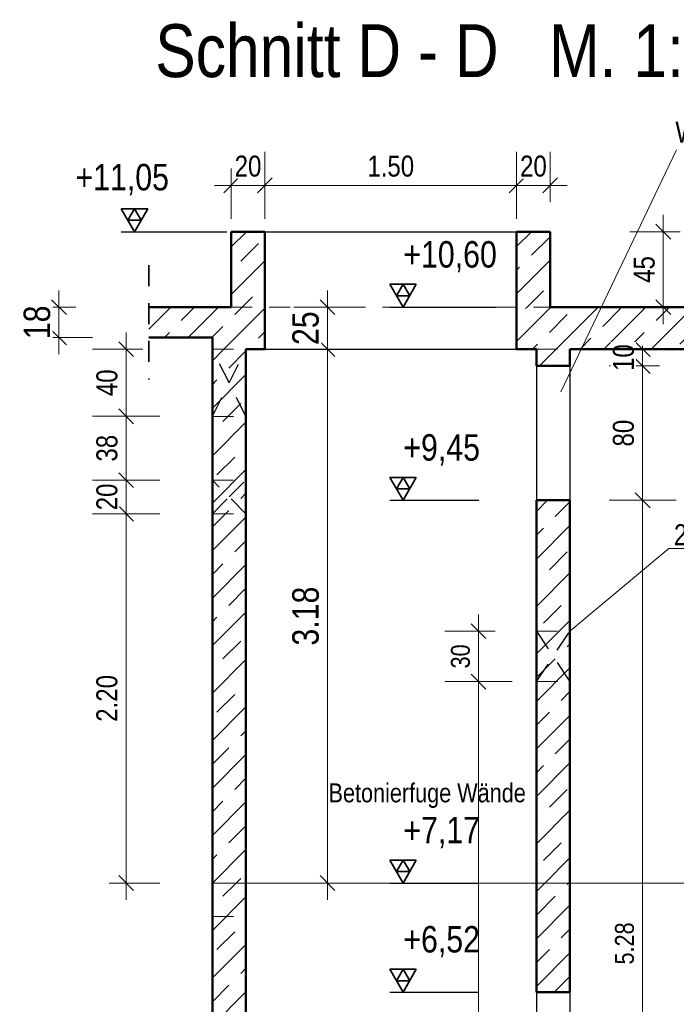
# Model space of a CAD drawing. Header units: millimetres. Extents: x -13 to 146, y -13 to 60.
# Tile 135 of 170: x 49.67 to 53.58, y 3.28 to 9.15. Entities that reach past the tile are written whole.
import ezdxf

# ---------------------------------------------------------------- set-up
doc = ezdxf.new("R2010")
doc.units = ezdxf.units.MM
doc.linetypes.add('HIDDEN', pattern=[0.375, 0.25, -0.125])
for name, color, linetype, lineweight in [('Achsen', 7, 'Continuous', 20), ('Schraffuren', 7, 'Continuous', 20), ('Texte', 7, 'Continuous', 20)]:
    doc.layers.add(name, color=color, linetype=linetype, lineweight=lineweight)
doc.styles.add('Arial Narrow', font='ARIALN.TTF')
doc.linetypes.add('STRAKON_Linetype_13', pattern='A,30,[130,ltypeshp.shx,S=3.75,R=-30,X=0,Y=0],-3.75,[130,ltypeshp.shx,S=3.75,R=-30,X=0,Y=0]', length=33.75)
doc.dimstyles.new('Arch_Strakon_dimstyle', dxfattribs={"dimtxt": 11.25, "dimasz": 1, "dimexe": 1.25, "dimexo": 0.0625, "dimgap": 1, "dimtad": 0, "dimdec": 5, "dimzin": 12, "dimdsep": 46, "dimtxsty": 'Arial Narrow', "dimblk": 'Arrowhead_Tick', "dimsah": 1, "dimcen": 0, "dimse1": 1, "dimse2": 1, "dimclrd": 6, "dimclrt": 3, "dimazin": 0, "dimtfac": 1, "dimtdec": 4, "dimtmove": 0, "dimatfit": 3, "dimldrblk": 'NONE', "dimfxl": 1, "dimtvp": 1, "dimtolj": 1, "dimtzin": 0, "dimlwd": 13, "dimarcsym": 2})
pattern_1 = [(45, (0, 0), (-0.14142136, 0.14142136), [0.15, -0.1]), (45, (-0.07071, 0.07071), (-0.14142136, 0.14142136), [])]

# ---------------------------------------------------------------- blocks, each defined once
blk = doc.blocks.new('Arrowhead_Tick')
at = {"color": 0, "linetype": 'Continuous', "lineweight": -2}
for p, q in [((0, 20), (0, -10)), ((-1, 0), (0, 0)), ((10, 0), (0, 0))]:
    blk.add_line(p, q, dxfattribs=at)
at = {"color": 2, "linetype": 'Continuous', "lineweight": 35}
blk.add_line((4.42, 4.42), (-4.42, -4.42), dxfattribs=at)
blk = doc.blocks.new('*D275')
at = {"color": 6, "linetype": 'Continuous', "lineweight": 13}
blk.add_line((49.9, 7.2632), (49.9, 7.4232), dxfattribs=at)
at = {"layer": 'Defpoints', "color": 0}
for p in [(49.9, 7.4332), (50.4364, 7.4332), (50.4364, 7.2532)]:
    blk.add_point(p, dxfattribs=at)
at = {"color": 6, "lineweight": 13, "xscale": 0.01, "yscale": 0.01, "zscale": 0.01}
for p, rotation in [((49.9, 7.4332), 90), ((49.9, 7.2532), 270)]:
    blk.add_blockref('Arrowhead_Tick', p, dxfattribs=dict(at, rotation=rotation))
at = {"color": 2, "lineweight": 35, "insert": (49.7696, 7.3432), "char_height": 0.1575, "attachment_point": 5, "rotation": 90, "style": 'Arial Narrow', "bg_fill": 3, "box_fill_scale": 1.1, "bg_fill_color": 256, "bg_fill_true_color": 13158600, "bg_fill_transparency": 0}
blk.add_mtext('\\A1;18', dxfattribs=at)
blk = doc.blocks.new('_None')
blk = doc.blocks.new('*D276')
at = {"color": 6, "linetype": 'Continuous', "lineweight": 13}
blk.add_line((51.5, 4.0132), (51.5, 7.1732), dxfattribs=at)
at = {"layer": 'Defpoints', "color": 0}
for p in [(51.0138, 7.1832), (51.5, 7.1832), (51.0138, 4.0032)]:
    blk.add_point(p, dxfattribs=at)
at = {"color": 6, "lineweight": 13, "xscale": 0.01, "yscale": 0.01, "zscale": 0.01}
for p, rotation in [((51.5, 7.1832), 90), ((51.5, 4.0032), 270)]:
    blk.add_blockref('Arrowhead_Tick', p, dxfattribs=dict(at, rotation=rotation))
at = {"color": 2, "lineweight": 35, "insert": (51.3696, 5.5932), "char_height": 0.1575, "attachment_point": 5, "rotation": 90, "style": 'Arial Narrow', "bg_fill": 3, "box_fill_scale": 1.1, "bg_fill_color": 256, "bg_fill_true_color": 13158600, "bg_fill_transparency": 0}
blk.add_mtext('\\A1;3.18', dxfattribs=at)
blk = doc.blocks.new('*D277')
at = {"color": 6, "linetype": 'Continuous', "lineweight": 13}
blk.add_line((51.5, 7.1932), (51.5, 7.4232), dxfattribs=at)
at = {"layer": 'Defpoints', "color": 0}
for p in [(50.4364, 7.4332), (51.5, 7.4332), (51.0138, 7.1832)]:
    blk.add_point(p, dxfattribs=at)
at = {"color": 6, "lineweight": 13, "xscale": 0.01, "yscale": 0.01, "zscale": 0.01}
for p, rotation in [((51.5, 7.4332), 90), ((51.5, 7.1832), 270)]:
    blk.add_blockref('Arrowhead_Tick', p, dxfattribs=dict(at, rotation=rotation))
at = {"color": 2, "lineweight": 35, "insert": (51.3696, 7.3082), "char_height": 0.1575, "attachment_point": 5, "rotation": 90, "style": 'Arial Narrow', "bg_fill": 3, "box_fill_scale": 1.1, "bg_fill_color": 256, "bg_fill_true_color": 13158600, "bg_fill_transparency": 0}
blk.add_mtext('\\A1;25', dxfattribs=at)
blk = doc.blocks.new('*D713')
at = {"color": 6, "linetype": 'Continuous', "lineweight": 13}
blk.add_line((53.5, 7.4432), (53.5, 7.8732), dxfattribs=at)
at = {"layer": 'Defpoints', "color": 0}
for p in [(52.8263, 7.8832), (53.5, 7.8832), (52.8263, 7.4332)]:
    blk.add_point(p, dxfattribs=at)
at = {"color": 6, "lineweight": 13, "xscale": 0.01, "yscale": 0.01, "zscale": 0.01}
for p, rotation in [((53.5, 7.8832), 90), ((53.5, 7.4332), 270)]:
    blk.add_blockref('Arrowhead_Tick', p, dxfattribs=dict(at, rotation=rotation))
at = {"color": 3, "lineweight": 35, "insert": (53.3864, 7.6582), "char_height": 0.125, "attachment_point": 5, "rotation": 90, "style": 'Arial Narrow', "bg_fill": 3, "box_fill_scale": 1.1, "bg_fill_color": 256, "bg_fill_true_color": 13158600, "bg_fill_transparency": 0}
blk.add_mtext('\\A1;45', dxfattribs=at)
blk = doc.blocks.new('*D714')
at = {"color": 6, "linetype": 'Continuous', "lineweight": 13}
blk.add_line((50.9363, 8.1593), (51.1163, 8.1593), dxfattribs=at)
at = {"layer": 'Defpoints', "color": 0}
for p in [(51.1263, 8.1593), (50.9263, 7.8832), (51.1263, 7.8832)]:
    blk.add_point(p, dxfattribs=at)
at = {"color": 6, "lineweight": 13, "xscale": 0.01, "yscale": 0.01, "zscale": 0.01}
blk.add_blockref('Arrowhead_Tick', (51.1263, 8.1593), dxfattribs=at)
at = {"color": 6, "lineweight": 13, "xscale": 0.01, "yscale": 0.01, "zscale": 0.01, "rotation": 180}
blk.add_blockref('Arrowhead_Tick', (50.9263, 8.1593), dxfattribs=at)
at = {"color": 3, "lineweight": 35, "insert": (51.0263, 8.2731), "char_height": 0.125, "attachment_point": 5, "style": 'Arial Narrow', "bg_fill": 3, "box_fill_scale": 1.1, "bg_fill_color": 256, "bg_fill_true_color": 13158600, "bg_fill_transparency": 0}
blk.add_mtext('\\A1;20', dxfattribs=at)
blk = doc.blocks.new('*D715')
at = {"color": 6, "linetype": 'Continuous', "lineweight": 13}
blk.add_line((51.1363, 8.1593), (52.6163, 8.1593), dxfattribs=at)
at = {"layer": 'Defpoints', "color": 0}
for p in [(52.6263, 8.1593), (51.1263, 7.8832), (52.6263, 7.8832)]:
    blk.add_point(p, dxfattribs=at)
at = {"color": 6, "lineweight": 13, "xscale": 0.01, "yscale": 0.01, "zscale": 0.01}
blk.add_blockref('Arrowhead_Tick', (52.6263, 8.1593), dxfattribs=at)
at = {"color": 6, "lineweight": 13, "xscale": 0.01, "yscale": 0.01, "zscale": 0.01, "rotation": 180}
blk.add_blockref('Arrowhead_Tick', (51.1263, 8.1593), dxfattribs=at)
at = {"color": 3, "lineweight": 35, "insert": (51.8763, 8.2731), "char_height": 0.125, "attachment_point": 5, "style": 'Arial Narrow', "bg_fill": 3, "box_fill_scale": 1.1, "bg_fill_color": 256, "bg_fill_true_color": 13158600, "bg_fill_transparency": 0}
blk.add_mtext('\\A1;1.50', dxfattribs=at)
blk = doc.blocks.new('*D716')
at = {"color": 6, "linetype": 'Continuous', "lineweight": 13}
blk.add_line((52.6363, 8.1593), (52.8163, 8.1593), dxfattribs=at)
at = {"layer": 'Defpoints', "color": 0}
for p in [(52.8263, 8.1593), (52.6263, 7.8832), (52.8263, 7.8832)]:
    blk.add_point(p, dxfattribs=at)
at = {"color": 6, "lineweight": 13, "xscale": 0.01, "yscale": 0.01, "zscale": 0.01}
blk.add_blockref('Arrowhead_Tick', (52.8263, 8.1593), dxfattribs=at)
at = {"color": 6, "lineweight": 13, "xscale": 0.01, "yscale": 0.01, "zscale": 0.01, "rotation": 180}
blk.add_blockref('Arrowhead_Tick', (52.6263, 8.1593), dxfattribs=at)
at = {"color": 3, "lineweight": 35, "insert": (52.7263, 8.2731), "char_height": 0.125, "attachment_point": 5, "style": 'Arial Narrow', "bg_fill": 3, "box_fill_scale": 1.1, "bg_fill_color": 256, "bg_fill_true_color": 13158600, "bg_fill_transparency": 0}
blk.add_mtext('\\A1;20', dxfattribs=at)
blk = doc.blocks.new('*D717')
at = {"color": 6, "linetype": 'Continuous', "lineweight": 13}
blk.add_line((50.3, 4.0132), (50.3, 6.1932), dxfattribs=at)
at = {"layer": 'Defpoints', "color": 0}
for p in [(50.3, 6.2032), (50.8138, 6.2032), (50.8138, 4.0032)]:
    blk.add_point(p, dxfattribs=at)
at = {"color": 6, "lineweight": 13, "xscale": 0.01, "yscale": 0.01, "zscale": 0.01}
for p, rotation in [((50.3, 6.2032), 90), ((50.3, 4.0032), 270)]:
    blk.add_blockref('Arrowhead_Tick', p, dxfattribs=dict(at, rotation=rotation))
at = {"color": 3, "lineweight": 35, "insert": (50.1862, 5.1032), "char_height": 0.125, "attachment_point": 5, "rotation": 90, "style": 'Arial Narrow', "bg_fill": 3, "box_fill_scale": 1.1, "bg_fill_color": 256, "bg_fill_true_color": 13158600, "bg_fill_transparency": 0}
blk.add_mtext('\\A1;2.20', dxfattribs=at)
blk = doc.blocks.new('*D718')
at = {"color": 6, "linetype": 'Continuous', "lineweight": 13}
blk.add_line((50.3, 6.2132), (50.3, 6.3932), dxfattribs=at)
at = {"layer": 'Defpoints', "color": 0}
for p in [(50.3, 6.4032), (50.8138, 6.4032), (50.8138, 6.2032)]:
    blk.add_point(p, dxfattribs=at)
at = {"color": 6, "lineweight": 13, "xscale": 0.01, "yscale": 0.01, "zscale": 0.01}
for p, rotation in [((50.3, 6.4032), 90), ((50.3, 6.2032), 270)]:
    blk.add_blockref('Arrowhead_Tick', p, dxfattribs=dict(at, rotation=rotation))
at = {"color": 3, "lineweight": 35, "insert": (50.1862, 6.3032), "char_height": 0.125, "attachment_point": 5, "rotation": 90, "style": 'Arial Narrow', "bg_fill": 3, "box_fill_scale": 1.1, "bg_fill_color": 256, "bg_fill_true_color": 13158600, "bg_fill_transparency": 0}
blk.add_mtext('\\A1;20', dxfattribs=at)
blk = doc.blocks.new('*D719')
at = {"color": 6, "linetype": 'Continuous', "lineweight": 13}
blk.add_line((50.3, 6.4132), (50.3, 6.7734), dxfattribs=at)
at = {"layer": 'Defpoints', "color": 0}
for p in [(50.3, 6.7834), (50.8138, 6.7834), (50.8138, 6.4032)]:
    blk.add_point(p, dxfattribs=at)
at = {"color": 6, "lineweight": 13, "xscale": 0.01, "yscale": 0.01, "zscale": 0.01}
for p, rotation in [((50.3, 6.7834), 90), ((50.3, 6.4032), 270)]:
    blk.add_blockref('Arrowhead_Tick', p, dxfattribs=dict(at, rotation=rotation))
at = {"color": 3, "lineweight": 35, "insert": (50.1862, 6.5933), "char_height": 0.125, "attachment_point": 5, "rotation": 90, "style": 'Arial Narrow', "bg_fill": 3, "box_fill_scale": 1.1, "bg_fill_color": 256, "bg_fill_true_color": 13158600, "bg_fill_transparency": 0}
blk.add_mtext('\\A1;38', dxfattribs=at)
blk = doc.blocks.new('*D720')
at = {"color": 6, "linetype": 'Continuous', "lineweight": 13}
blk.add_line((50.3, 6.7934), (50.3, 7.1731), dxfattribs=at)
at = {"layer": 'Defpoints', "color": 0}
for p in [(50.3, 7.1831), (50.8138, 7.1831), (50.8138, 6.7834)]:
    blk.add_point(p, dxfattribs=at)
at = {"color": 6, "lineweight": 13, "xscale": 0.01, "yscale": 0.01, "zscale": 0.01}
for p, rotation in [((50.3, 7.1831), 90), ((50.3, 6.7834), 270)]:
    blk.add_blockref('Arrowhead_Tick', p, dxfattribs=dict(at, rotation=rotation))
at = {"color": 3, "lineweight": 35, "insert": (50.1862, 6.9832), "char_height": 0.125, "attachment_point": 5, "rotation": 90, "style": 'Arial Narrow', "bg_fill": 3, "box_fill_scale": 1.1, "bg_fill_color": 256, "bg_fill_true_color": 13158600, "bg_fill_transparency": 0}
blk.add_mtext('\\A1;40', dxfattribs=at)
blk = doc.blocks.new('*D835')
at = {"layer": 'Defpoints', "color": 0}
for p in [(52.9438, 7.0832), (53.3766, 7.0832), (52.9438, 6.2832)]:
    blk.add_point(p, dxfattribs=at)
at = {"layer": 'Texte', "color": 6, "linetype": 'Continuous', "lineweight": 13}
blk.add_line((53.3766, 6.2932), (53.3766, 7.0732), dxfattribs=at)
at = {"layer": 'Texte', "color": 6, "lineweight": 13, "xscale": 0.01, "yscale": 0.01, "zscale": 0.01}
for p, rotation in [((53.3766, 7.0832), 90), ((53.3766, 6.2832), 270)]:
    blk.add_blockref('Arrowhead_Tick', p, dxfattribs=dict(at, rotation=rotation))
at = {"layer": 'Texte', "color": 3, "lineweight": 35, "insert": (53.2628, 6.6832), "char_height": 0.125, "attachment_point": 5, "rotation": 90, "style": 'Arial Narrow', "bg_fill": 3, "box_fill_scale": 1.1, "bg_fill_color": 256, "bg_fill_true_color": 13158600, "bg_fill_transparency": 0}
blk.add_mtext('\\A1;80', dxfattribs=at)
blk = doc.blocks.new('*D836')
at = {"layer": 'Defpoints', "color": 0}
for p in [(52.9438, 7.1832), (53.3766, 7.1832), (52.9438, 7.0832)]:
    blk.add_point(p, dxfattribs=at)
at = {"layer": 'Texte', "color": 6, "linetype": 'Continuous', "lineweight": 13}
for p, q in [((53.3766, 7.1932), (53.3766, 7.2032)), ((53.3766, 7.0832), (53.3766, 7.1832)), ((53.3766, 7.0732), (53.3766, 7.0632))]:
    blk.add_line(p, q, dxfattribs=at)
at = {"layer": 'Texte', "color": 6, "lineweight": 13, "xscale": 0.01, "yscale": 0.01, "zscale": 0.01}
for p, rotation in [((53.3766, 7.1832), 270), ((53.3766, 7.0832), 90)]:
    blk.add_blockref('Arrowhead_Tick', p, dxfattribs=dict(at, rotation=rotation))
at = {"layer": 'Texte', "color": 3, "lineweight": 35, "insert": (53.2628, 7.1332), "char_height": 0.125, "attachment_point": 5, "rotation": 90, "style": 'Arial Narrow', "bg_fill": 3, "box_fill_scale": 1.1, "bg_fill_color": 256, "bg_fill_true_color": 13158600, "bg_fill_transparency": 0}
blk.add_mtext('\\A1;10', dxfattribs=at)
blk = doc.blocks.new('*D844')
at = {"layer": 'Achsen', "color": 6, "linetype": 'Continuous', "lineweight": 13}
blk.add_line((52.3993, 1.0132), (52.3993, 5.1932), dxfattribs=at)
at = {"layer": 'Defpoints', "color": 0}
for p in [(52.3993, 5.2032), (52.9438, 5.2032), (52.9438, 1.0032)]:
    blk.add_point(p, dxfattribs=at)
at = {"layer": 'Achsen', "color": 6, "lineweight": 13, "xscale": 0.01, "yscale": 0.01, "zscale": 0.01}
for p, rotation in [((52.3993, 5.2032), 90), ((52.3993, 1.0032), 270)]:
    blk.add_blockref('Arrowhead_Tick', p, dxfattribs=dict(at, rotation=rotation))
at = {"layer": 'Achsen', "color": 3, "lineweight": 35, "insert": (52.2919, 3.1032), "char_height": 0.1125, "attachment_point": 5, "rotation": 90, "style": 'Arial Narrow', "bg_fill": 3, "box_fill_scale": 1.1, "bg_fill_color": 256, "bg_fill_true_color": 13158600, "bg_fill_transparency": 0}
blk.add_mtext('\\A1;4.20', dxfattribs=at)
blk = doc.blocks.new('*D845')
at = {"layer": 'Achsen', "color": 6, "linetype": 'Continuous', "lineweight": 13}
blk.add_line((52.3993, 5.2132), (52.3993, 5.4932), dxfattribs=at)
at = {"layer": 'Defpoints', "color": 0}
for p in [(52.3993, 5.5032), (52.7438, 5.5032), (52.9438, 5.2032)]:
    blk.add_point(p, dxfattribs=at)
at = {"layer": 'Achsen', "color": 6, "lineweight": 13, "xscale": 0.01, "yscale": 0.01, "zscale": 0.01}
for p, rotation in [((52.3993, 5.5032), 90), ((52.3993, 5.2032), 270)]:
    blk.add_blockref('Arrowhead_Tick', p, dxfattribs=dict(at, rotation=rotation))
at = {"layer": 'Achsen', "color": 3, "lineweight": 35, "insert": (52.2919, 5.3532), "char_height": 0.1125, "attachment_point": 5, "rotation": 90, "style": 'Arial Narrow', "bg_fill": 3, "box_fill_scale": 1.1, "bg_fill_color": 256, "bg_fill_true_color": 13158600, "bg_fill_transparency": 0}
blk.add_mtext('\\A1;30', dxfattribs=at)
blk = doc.blocks.new('*D846')
at = {"layer": 'Achsen', "color": 6, "linetype": 'Continuous', "lineweight": 13}
blk.add_line((53.3766, 1.0132), (53.3766, 6.2732), dxfattribs=at)
at = {"layer": 'Defpoints', "color": 0}
for p in [(52.9438, 6.2832), (53.3766, 6.2832), (52.9438, 1.0032)]:
    blk.add_point(p, dxfattribs=at)
at = {"layer": 'Achsen', "color": 6, "lineweight": 13, "xscale": 0.01, "yscale": 0.01, "zscale": 0.01}
for p, rotation in [((53.3766, 6.2832), 90), ((53.3766, 1.0032), 270)]:
    blk.add_blockref('Arrowhead_Tick', p, dxfattribs=dict(at, rotation=rotation))
at = {"layer": 'Achsen', "color": 3, "lineweight": 35, "insert": (53.2692, 3.6432), "char_height": 0.1125, "attachment_point": 5, "rotation": 90, "style": 'Arial Narrow', "bg_fill": 3, "box_fill_scale": 1.1, "bg_fill_color": 256, "bg_fill_true_color": 13158600, "bg_fill_transparency": 0}
blk.add_mtext('\\A1;5.28', dxfattribs=at)

msp = doc.modelspace()

# ---------------------------------------------------------------- hatches: boundary and pattern name
at = {"layer": 'Schraffuren', "lineweight": 13}
h = msp.add_hatch(dxfattribs=at)
h.set_pattern_fill('bB', color=6, scale=0.01, angle=45, style=0, pattern_type=2)
h.set_pattern_definition(pattern_1)
h.paths.add_polyline_path([(51.126306, 7.433233), (51.126306, 7.883233), (50.926306, 7.883233), (50.926306, 7.433233)])
h = msp.add_hatch(dxfattribs=at)
h.set_pattern_fill('bB', color=6, scale=0.01, angle=45, style=0, pattern_type=2)
h.set_pattern_definition(pattern_1)
h.paths.add_polyline_path([(52.826306, 7.433233), (52.826306, 7.883233), (52.626306, 7.883233), (52.626306, 7.433233)])
h = msp.add_hatch(dxfattribs=at)
h.set_pattern_fill('bB', color=6, scale=0.01, angle=45, style=0, pattern_type=2)
h.set_pattern_definition(pattern_1)
h.paths.add_polyline_path([(51.126306, 7.183233), (51.126306, 7.433233), (50.436411, 7.433233), (50.436411, 7.253233), (50.813766, 7.253233), (50.813766, 7.183233)])
h = msp.add_hatch(dxfattribs=at)
h.set_pattern_fill('bB', color=6, scale=0.01, angle=45, style=0, pattern_type=2)
h.set_pattern_definition(pattern_1)
h.paths.add_polyline_path([(54.441094, 7.183233), (54.441094, 7.433233), (52.626306, 7.433233), (52.626306, 7.183233)])
h = msp.add_hatch(dxfattribs=at)
h.set_pattern_fill('bB', color=6, scale=0.01, angle=45, style=0, pattern_type=2)
h.set_pattern_definition(pattern_1)
h.paths.add_polyline_path([(51.013841, 4.003239), (51.013766, 7.183233), (50.813766, 7.183233), (50.813766, 4.003232)])
h = msp.add_hatch(dxfattribs=at)
h.set_pattern_fill('bB', color=6, scale=0.01, angle=45, style=0, pattern_type=2)
h.set_pattern_definition(pattern_1)
h.paths.add_polyline_path([(52.943785, 7.083233), (52.943785, 7.183233), (52.743785, 7.183233), (52.743785, 7.083233)])
h = msp.add_hatch(dxfattribs=at)
h.set_pattern_fill('bB', color=6, scale=0.01, angle=45, style=0, pattern_type=2)
h.set_pattern_definition(pattern_1)
h.paths.add_polyline_path([(52.743785, 4.003239), (52.943785, 4.003239), (52.943785, 6.283233), (52.743785, 6.283233)])
h = msp.add_hatch(dxfattribs=at)
h.set_pattern_fill('bB', color=6, scale=0.01, angle=45, style=0, pattern_type=2)
h.set_pattern_definition(pattern_1)
h.paths.add_polyline_path([(51.013841, 1.003232), (51.013841, 4.003232), (50.813841, 4.003239), (50.813841, 1.003232)])
h = msp.add_hatch(dxfattribs=at)
h.set_pattern_fill('bB', color=6, scale=0.01, angle=45, style=0, pattern_type=2)
h.set_pattern_definition(pattern_1)
h.paths.add_polyline_path([(52.943785, 3.353239), (52.943785, 4.003239), (52.743785, 4.003239), (52.743785, 3.353239)])

# ---------------------------------------------------------------- linework, layer by layer
at = {"color": 2, "linetype": 'Continuous', "lineweight": 35}
for p, q in [((50.42875, 8.019628), (50.27125, 8.019628)), ((50.27125, 8.019628), (50.35, 7.883233)), ((50.35, 8.019628), (50.310625, 7.951431)), ((50.35, 7.883233), (50.42875, 8.019628)), ((50.389375, 7.951431), (50.35, 8.019628)), ((50.310625, 7.951431), (50.389375, 7.951431)), ((52.02875, 7.569628), (51.87125, 7.569628)), ((51.87125, 7.569628), (51.95, 7.433233)), ((51.95, 7.569628), (51.910625, 7.501431)), ((51.95, 7.433233), (52.02875, 7.569628)), ((51.989375, 7.501431), (51.95, 7.569628)), ((51.910625, 7.501431), (51.989375, 7.501431)), ((52.02875, 4.139627), (51.87125, 4.139627)), ((51.87125, 4.139627), (51.95, 4.003232)), ((51.95, 4.139627), (51.910625, 4.07143)), ((51.95, 4.003232), (52.02875, 4.139627)), ((51.989375, 4.07143), (51.95, 4.139627)), ((51.910625, 4.07143), (51.989375, 4.07143)), ((52.02875, 3.489634), (51.87125, 3.489634)), ((51.87125, 3.489634), (51.95, 3.353239)), ((51.95, 3.489634), (51.910625, 3.421437)), ((51.95, 3.353239), (52.02875, 3.489634)), ((51.989375, 3.421437), (51.95, 3.489634)), ((51.910625, 3.421437), (51.989375, 3.421437))]:
    msp.add_line(p, q, dxfattribs=at)
at = {"color": 3, "linetype": 'Continuous', "lineweight": 25}
for p, q in [((51.87125, 7.433233), (52.499675, 7.433233)), ((51.87125, 4.003232), (52.40045, 4.003232)), ((51.87125, 3.353239), (52.40045, 3.353239))]:
    msp.add_line(p, q, dxfattribs=at)
at = {"color": 4, "linetype": 'Continuous', "lineweight": 50}
for p, q in [((52.626306, 7.433233), (52.626306, 7.183233)), ((52.626306, 7.183233), (52.743785, 7.183233)), ((52.743785, 7.183233), (52.743785, 7.083233))]:
    msp.add_line(p, q, dxfattribs=at)
at = {"color": 5, "linetype": 'Continuous', "lineweight": 18}
msp.add_line((53.53295, 5.996174), (54.626792, 5.996174), dxfattribs=at)
at = {"color": 6, "linetype": 'STRAKON_Linetype_13', "lineweight": 13, "ltscale": 0.01}
msp.add_line((50.813766, 4.003232), (54.793598, 4.003232), dxfattribs=at)
at = {"color": 6, "linetype": 'HIDDEN', "lineweight": 13, "ltscale": 0.5}
msp.add_line((50.813841, 3.803232), (51.013841, 3.803232), dxfattribs=at)
at = {"color": 9, "linetype": 'Continuous', "lineweight": 0}
msp.add_circle((51.013841, 4.003232), 0.00111, dxfattribs=at)
at = {"layer": 'Achsen', "color": 5, "linetype": 'Continuous', "lineweight": 18}
for p, q in [((53.577939, 8.370534), (52.888818, 6.928584)), ((53.53295, 5.996174), (52.943785, 5.503239))]:
    msp.add_line(p, q, dxfattribs=at)
at = {"layer": 'Achsen', "color": 3, "linetype": 'Continuous', "lineweight": 25}
msp.add_line((52.743785, 7.083233), (52.743785, 6.283233), dxfattribs=at)
at = {"layer": 'Achsen', "color": 3, "linetype": 'HIDDEN', "lineweight": 25, "ltscale": 0.5}
for p, q in [((52.743785, 5.203239), (52.943785, 5.503239)), ((52.743785, 5.503239), (52.943785, 5.203239))]:
    msp.add_line(p, q, dxfattribs=at)
at = {"layer": 'Texte', "color": 2, "linetype": 'Continuous', "lineweight": 35}
for p, q in [((52.02875, 6.419628), (51.87125, 6.419628)), ((51.87125, 6.419628), (51.95, 6.283233)), ((51.95, 6.419628), (51.910625, 6.351431)), ((51.95, 6.283233), (52.02875, 6.419628)), ((51.989375, 6.351431), (51.95, 6.419628)), ((51.910625, 6.351431), (51.989375, 6.351431))]:
    msp.add_line(p, q, dxfattribs=at)
at = {"layer": 'Texte', "color": 3, "linetype": 'Continuous', "lineweight": 25}
msp.add_line((51.87125, 6.283233), (52.40045, 6.283233), dxfattribs=at)

# ---------------------------------------------------------------- texts
at = {"color": 2, "lineweight": 35, "char_height": 0.1575, "attachment_point": 1, "line_spacing_factor": 0.9, "style": 'Arial Narrow'}
for s, insert in [(' +11,05', (49.948193, 8.286912)), (' +10,60', (51.901175, 7.826983)), (' +7,17', (51.901175, 4.396982)), (' +6,52', (51.901175, 3.746989))]:
    msp.add_mtext(s, dxfattribs=dict(at, insert=insert))
at = {"layer": 'Achsen', "color": 1, "lineweight": 70, "style": 'Arial Narrow'}
msp.add_text('Schnitt D - D   M. 1:50', height=0.315, dxfattribs=at).set_placement((50.473866, 8.804014))
at = {"layer": 'Texte', "color": 2, "lineweight": 35, "insert": (51.901175, 6.676983), "char_height": 0.1575, "attachment_point": 1, "line_spacing_factor": 0.9, "style": 'Arial Narrow'}
msp.add_mtext(' +9,45', dxfattribs=at)

# ---------------------------------------------------------------- next in the draw order: texts
at = {"layer": 'Texte', "color": 3, "lineweight": 25, "insert": (53.572164, 8.390066), "char_height": 0.125, "attachment_point": 7, "line_spacing_factor": 0.9, "style": 'Arial Narrow', "bg_fill": 3, "box_fill_scale": 1.2, "bg_fill_color": 256, "bg_fill_true_color": 13158600, "bg_fill_transparency": 0}
msp.add_mtext('WD 80x80, BRH +5,28', dxfattribs=at)

# ---------------------------------------------------------------- next in the draw order: dimensions: what is measured, and where the dimension line sits
at = {"lineweight": 35}
dim = msp.add_linear_dim(base=(51.126306, 8.159283), p1=(50.926306, 7.883233), p2=(51.126306, 7.883233), text='20', dimstyle='Arch_Strakon_dimstyle', override={"dimscale": 0.01, "dimtxt": 12.5, "dimasz": 1, "dimgap": 5, "dimtad": 1, "dimjust": 0, "dimtih": 0, "dimtoh": 0, "dimdec": 5, "dimdsep": 46, "dimtxsty": 'Arial Narrow', "dimclrd": 6, "dimclrt": 3, "dimtix": 1, "dimtofl": 255, "dimtmove": 0, "dimatfit": 2, "dimfxl": 0, "dimfxlon": 0, "dimtvp": 40, "dimtfill": 1, "dimtfillclr": 7, "dimlwd": 13}, dxfattribs=at)
dim.commit()
dim.dimension.update_dxf_attribs({"geometry": '*D714', "text_midpoint": (51.026306, 8.159283), "dimtype": 160})
for base, p1, p2, text, override, picture, middle in [((53.5, 7.883233), (52.826306, 7.433233), (52.826306, 7.883233), '45', {"dimscale": 0.01, "dimtxt": 12.5, "dimasz": 1, "dimgap": 5, "dimtad": 1, "dimjust": 0, "dimtih": 0, "dimtoh": 0, "dimdec": 5, "dimdsep": 46, "dimtxsty": 'Arial Narrow', "dimclrd": 6, "dimclrt": 3, "dimtix": 1, "dimtofl": 255, "dimtmove": 0, "dimatfit": 2, "dimfxl": 0, "dimfxlon": 0, "dimtvp": 40, "dimtfill": 1, "dimtfillclr": 7, "dimlwd": 13}, '*D713', (53.5, 7.658233)), ((49.9, 7.433233), (50.436411, 7.253233), (50.436411, 7.433233), '18', {"dimscale": 0.01, "dimtxt": 15.75, "dimasz": 1, "dimgap": 5, "dimtad": 1, "dimjust": 0, "dimtih": 0, "dimtoh": 0, "dimdec": 5, "dimdsep": 46, "dimtxsty": 'Arial Narrow', "dimclrd": 6, "dimclrt": 2, "dimtix": 1, "dimtofl": 255, "dimtmove": 0, "dimatfit": 2, "dimfxl": 0, "dimfxlon": 0, "dimtvp": 31.746032, "dimtfill": 1, "dimtfillclr": 7, "dimlwd": 13}, '*D275', (49.9, 7.343233)), ((51.5, 7.183233), (51.013841, 4.003232), (51.013766, 7.183233), '3.18', {"dimscale": 0.01, "dimtxt": 15.75, "dimasz": 1, "dimgap": 5, "dimtad": 1, "dimjust": 0, "dimtih": 0, "dimtoh": 0, "dimdec": 5, "dimdsep": 46, "dimtxsty": 'Arial Narrow', "dimclrd": 6, "dimclrt": 2, "dimtix": 1, "dimtofl": 255, "dimtmove": 0, "dimatfit": 2, "dimfxl": 0, "dimfxlon": 0, "dimtvp": 31.746032, "dimtfill": 1, "dimtfillclr": 7, "dimlwd": 13}, '*D276', (51.5, 5.593233)), ((50.3, 6.203239), (50.813841, 4.003239), (50.813766, 6.203239), '2.20', {"dimscale": 0.01, "dimtxt": 12.5, "dimasz": 1, "dimgap": 5, "dimtad": 1, "dimjust": 0, "dimtih": 0, "dimtoh": 0, "dimdec": 5, "dimdsep": 46, "dimtxsty": 'Arial Narrow', "dimclrd": 6, "dimclrt": 3, "dimtix": 1, "dimtofl": 255, "dimtmove": 0, "dimatfit": 2, "dimfxl": 0, "dimfxlon": 0, "dimtvp": 40, "dimtfill": 1, "dimtfillclr": 7, "dimlwd": 13}, '*D717', (50.3, 5.103239))]:
    dim = msp.add_linear_dim(base=base, p1=p1, p2=p2, angle=90, text=text, dimstyle='Arch_Strakon_dimstyle', override=override, dxfattribs=at)
    dim.commit()
    dim.dimension.update_dxf_attribs({"geometry": picture, "text_midpoint": middle, "dimtype": 160})
at = {"layer": 'Achsen', "lineweight": 35}
dim = msp.add_linear_dim(base=(52.399287, 5.203239), p1=(52.943785, 1.003239), p2=(52.943785, 5.203239), angle=90, text='4.20', dimstyle='Arch_Strakon_dimstyle', override={"dimscale": 0.01, "dimtxt": 11.25, "dimasz": 1, "dimgap": 5, "dimtad": 1, "dimjust": 0, "dimtih": 0, "dimtoh": 0, "dimdec": 5, "dimdsep": 46, "dimtxsty": 'Arial Narrow', "dimclrd": 6, "dimclrt": 3, "dimtix": 1, "dimtofl": 255, "dimtmove": 0, "dimatfit": 2, "dimfxl": 0, "dimfxlon": 0, "dimtvp": 44.444444, "dimtfill": 1, "dimtfillclr": 7, "dimlwd": 13}, dxfattribs=at)
dim.commit()
dim.dimension.update_dxf_attribs({"geometry": '*D844', "text_midpoint": (52.399287, 3.103239), "dimtype": 160})
at = {"layer": 'Texte', "lineweight": 35}
dim = msp.add_linear_dim(base=(53.376639, 7.083233), p1=(52.943785, 6.283233), p2=(52.943785, 7.083233), angle=90, text='80', dimstyle='Arch_Strakon_dimstyle', override={"dimscale": 0.01, "dimtxt": 12.5, "dimasz": 1, "dimgap": 5, "dimtad": 1, "dimjust": 0, "dimtih": 0, "dimtoh": 0, "dimdec": 5, "dimdsep": 46, "dimtxsty": 'Arial Narrow', "dimclrd": 6, "dimclrt": 3, "dimtix": 1, "dimtofl": 255, "dimtmove": 0, "dimatfit": 2, "dimfxl": 0, "dimfxlon": 0, "dimtvp": 40, "dimtfill": 1, "dimtfillclr": 7, "dimlwd": 13}, dxfattribs=at)
dim.commit()
dim.dimension.update_dxf_attribs({"geometry": '*D835', "text_midpoint": (53.376639, 6.683233), "dimtype": 160})

# ---------------------------------------------------------------- next in the draw order: linework, layer by layer
at = {"color": 3, "linetype": 'Continuous', "lineweight": 25}
msp.add_line((50.27125, 7.883233), (50.899675, 7.883233), dxfattribs=at)
at = {"color": 4, "linetype": 'Continuous', "lineweight": 50}
for p, q in [((52.826306, 7.433233), (54.441094, 7.433233)), ((50.813841, 4.003239), (50.813841, 1.003232)), ((51.013841, 4.003239), (51.013841, 1.003232)), ((52.743785, 4.003239), (52.743785, 3.353239))]:
    msp.add_line(p, q, dxfattribs=at)
at = {"layer": 'Achsen', "color": 3, "linetype": 'HIDDEN', "lineweight": 25, "ltscale": 0.5}
msp.add_line((50.913766, 6.303239), (51.013766, 6.403239), dxfattribs=at)
at = {"layer": 'Achsen', "color": 3, "linetype": 'Continuous', "lineweight": 25}
msp.add_line((52.743785, 3.353239), (52.743785, 1.068239), dxfattribs=at)

# ---------------------------------------------------------------- next in the draw order: dimensions: what is measured, and where the dimension line sits
at = {"lineweight": 35}
dim = msp.add_linear_dim(base=(52.626306, 8.159283), p1=(51.126306, 7.883233), p2=(52.626306, 7.883233), text='1.50', dimstyle='Arch_Strakon_dimstyle', override={"dimscale": 0.01, "dimtxt": 12.5, "dimasz": 1, "dimgap": 5, "dimtad": 1, "dimjust": 0, "dimtih": 0, "dimtoh": 0, "dimdec": 5, "dimdsep": 46, "dimtxsty": 'Arial Narrow', "dimclrd": 6, "dimclrt": 3, "dimtix": 1, "dimtofl": 255, "dimtmove": 0, "dimatfit": 2, "dimfxl": 0, "dimfxlon": 0, "dimtvp": 40, "dimtfill": 1, "dimtfillclr": 7, "dimlwd": 13}, dxfattribs=at)
dim.commit()
dim.dimension.update_dxf_attribs({"geometry": '*D715', "text_midpoint": (51.876306, 8.159283), "dimtype": 160})
for base, p1, p2, text, override, picture, middle in [((51.5, 7.433233), (51.013766, 7.183233), (50.436411, 7.433233), '25', {"dimscale": 0.01, "dimtxt": 15.75, "dimasz": 1, "dimgap": 5, "dimtad": 1, "dimjust": 0, "dimtih": 0, "dimtoh": 0, "dimdec": 5, "dimdsep": 46, "dimtxsty": 'Arial Narrow', "dimclrd": 6, "dimclrt": 2, "dimtix": 1, "dimtofl": 255, "dimtmove": 0, "dimatfit": 2, "dimfxl": 0, "dimfxlon": 0, "dimtvp": 31.746032, "dimtfill": 1, "dimtfillclr": 7, "dimlwd": 13}, '*D277', (51.5, 7.308233)), ((50.3, 6.403239), (50.813766, 6.203239), (50.813766, 6.403239), '20', {"dimscale": 0.01, "dimtxt": 12.5, "dimasz": 1, "dimgap": 5, "dimtad": 1, "dimjust": 0, "dimtih": 0, "dimtoh": 0, "dimdec": 5, "dimdsep": 46, "dimtxsty": 'Arial Narrow', "dimclrd": 6, "dimclrt": 3, "dimtix": 1, "dimtofl": 255, "dimtmove": 0, "dimatfit": 2, "dimfxl": 0, "dimfxlon": 0, "dimtvp": 40, "dimtfill": 1, "dimtfillclr": 7, "dimlwd": 13}, '*D718', (50.3, 6.303239))]:
    dim = msp.add_linear_dim(base=base, p1=p1, p2=p2, angle=90, text=text, dimstyle='Arch_Strakon_dimstyle', override=override, dxfattribs=at)
    dim.commit()
    dim.dimension.update_dxf_attribs({"geometry": picture, "text_midpoint": middle, "dimtype": 160})
at = {"layer": 'Achsen', "lineweight": 35}
dim = msp.add_linear_dim(base=(52.399287, 5.503239), p1=(52.943785, 5.203239), p2=(52.743785, 5.503239), angle=90, text='30', dimstyle='Arch_Strakon_dimstyle', override={"dimscale": 0.01, "dimtxt": 11.25, "dimasz": 1, "dimgap": 5, "dimtad": 1, "dimjust": 0, "dimtih": 0, "dimtoh": 0, "dimdec": 5, "dimdsep": 46, "dimtxsty": 'Arial Narrow', "dimclrd": 6, "dimclrt": 3, "dimtix": 1, "dimtofl": 255, "dimtmove": 0, "dimatfit": 2, "dimfxl": 0, "dimfxlon": 0, "dimtvp": 44.444444, "dimtfill": 1, "dimtfillclr": 7, "dimlwd": 13}, dxfattribs=at)
dim.commit()
dim.dimension.update_dxf_attribs({"geometry": '*D845', "text_midpoint": (52.399287, 5.353239), "dimtype": 160})
at = {"layer": 'Texte', "lineweight": 35}
dim = msp.add_linear_dim(base=(53.376639, 7.183233), p1=(52.943785, 7.083233), p2=(52.943785, 7.183233), angle=90, text='10', dimstyle='Arch_Strakon_dimstyle', override={"dimscale": 0.01, "dimtxt": 12.5, "dimasz": 1, "dimgap": 5, "dimtad": 1, "dimjust": 0, "dimtih": 0, "dimtoh": 0, "dimdec": 5, "dimdsep": 46, "dimtxsty": 'Arial Narrow', "dimclrd": 6, "dimclrt": 3, "dimtix": 1, "dimtofl": 255, "dimtmove": 0, "dimatfit": 2, "dimfxl": 0, "dimfxlon": 0, "dimtvp": 40, "dimtfill": 1, "dimtfillclr": 7, "dimlwd": 13}, dxfattribs=at)
dim.commit()
dim.dimension.update_dxf_attribs({"geometry": '*D836', "text_midpoint": (53.376639, 7.133233), "dimtype": 160})

# ---------------------------------------------------------------- next in the draw order: linework, layer by layer
at = {"color": 4, "linetype": 'Continuous', "lineweight": 50}
for p, q in [((50.926306, 7.883233), (51.126306, 7.883233)), ((50.926306, 7.883233), (50.926306, 7.433233)), ((51.126306, 7.883233), (51.126306, 7.433233)), ((50.436411, 7.433233), (50.926306, 7.433233)), ((51.126306, 7.433233), (51.126306, 7.183233)), ((51.013766, 7.183233), (51.126306, 7.183233)), ((51.013841, 7.183233), (51.013841, 4.003239)), ((52.943785, 7.183233), (54.441094, 7.183233)), ((52.943785, 7.183233), (52.943785, 7.083233)), ((52.743785, 7.083233), (52.943785, 7.083233)), ((52.743785, 6.283233), (52.743785, 4.003239))]:
    msp.add_line(p, q, dxfattribs=at)
at = {"color": 6, "linetype": 'HIDDEN', "lineweight": 13, "ltscale": 0.5}
for p, q in [((50.926306, 7.433233), (52.826306, 7.433233)), ((52.743785, 7.183233), (52.943785, 7.183233)), ((50.813841, 6.203239), (51.013766, 6.203239))]:
    msp.add_line(p, q, dxfattribs=at)
at = {"layer": 'Achsen', "color": 3, "linetype": 'HIDDEN', "lineweight": 25, "ltscale": 0.5}
msp.add_line((50.913766, 6.983239), (51.013766, 7.183239), dxfattribs=at)
at = {"layer": 'Achsen', "color": 3, "linetype": 'Continuous', "lineweight": 25}
for p, q in [((51.126306, 7.183233), (52.626306, 7.183233)), ((50.813766, 6.203239), (50.813841, 6.203315))]:
    msp.add_line(p, q, dxfattribs=at)

# ---------------------------------------------------------------- next in the draw order: dimensions: what is measured, and where the dimension line sits
at = {"lineweight": 35}
dim = msp.add_linear_dim(base=(52.826306, 8.159283), p1=(52.626306, 7.883233), p2=(52.826306, 7.883233), text='20', dimstyle='Arch_Strakon_dimstyle', override={"dimscale": 0.01, "dimtxt": 12.5, "dimasz": 1, "dimgap": 5, "dimtad": 1, "dimjust": 0, "dimtih": 0, "dimtoh": 0, "dimdec": 5, "dimdsep": 46, "dimtxsty": 'Arial Narrow', "dimclrd": 6, "dimclrt": 3, "dimtix": 1, "dimtofl": 255, "dimtmove": 0, "dimatfit": 2, "dimfxl": 0, "dimfxlon": 0, "dimtvp": 40, "dimtfill": 1, "dimtfillclr": 7, "dimlwd": 13}, dxfattribs=at)
dim.commit()
dim.dimension.update_dxf_attribs({"geometry": '*D716', "text_midpoint": (52.726306, 8.159283), "dimtype": 160})
dim = msp.add_linear_dim(base=(50.3, 6.78339), p1=(50.813766, 6.403239), p2=(50.813841, 6.78339), angle=90, text='38', dimstyle='Arch_Strakon_dimstyle', override={"dimscale": 0.01, "dimtxt": 12.5, "dimasz": 1, "dimgap": 5, "dimtad": 1, "dimjust": 0, "dimtih": 0, "dimtoh": 0, "dimdec": 5, "dimdsep": 46, "dimtxsty": 'Arial Narrow', "dimclrd": 6, "dimclrt": 3, "dimtix": 1, "dimtofl": 255, "dimtmove": 0, "dimatfit": 2, "dimfxl": 0, "dimfxlon": 0, "dimtvp": 40, "dimtfill": 1, "dimtfillclr": 7, "dimlwd": 13}, dxfattribs=at)
dim.commit()
dim.dimension.update_dxf_attribs({"geometry": '*D719', "text_midpoint": (50.3, 6.593315), "dimtype": 160})
at = {"layer": 'Achsen', "lineweight": 35}
dim = msp.add_linear_dim(base=(53.376639, 6.283233), p1=(52.943785, 1.003239), p2=(52.943785, 6.283233), angle=90, text='5.28', dimstyle='Arch_Strakon_dimstyle', override={"dimscale": 0.01, "dimtxt": 11.25, "dimasz": 1, "dimgap": 5, "dimtad": 1, "dimjust": 0, "dimtih": 0, "dimtoh": 0, "dimdec": 5, "dimdsep": 46, "dimtxsty": 'Arial Narrow', "dimclrd": 6, "dimclrt": 3, "dimtix": 1, "dimtofl": 255, "dimtmove": 0, "dimatfit": 2, "dimfxl": 0, "dimfxlon": 0, "dimtvp": 44.444444, "dimtfill": 1, "dimtfillclr": 7, "dimlwd": 13}, dxfattribs=at)
dim.commit()
dim.dimension.update_dxf_attribs({"geometry": '*D846', "text_midpoint": (53.376639, 3.643236), "dimtype": 160})

# ---------------------------------------------------------------- next in the draw order: linework, layer by layer
at = {"color": 4, "linetype": 'Continuous', "lineweight": 50}
for p, q in [((52.626306, 7.883233), (52.826306, 7.883233)), ((52.626306, 7.883233), (52.626306, 7.433233)), ((52.826306, 7.883233), (52.826306, 7.433233)), ((52.743785, 6.283233), (52.943785, 6.283233)), ((52.943785, 6.283233), (52.943785, 4.003239)), ((52.943785, 4.003239), (52.943785, 3.353239)), ((52.743785, 3.353239), (52.943785, 3.353239))]:
    msp.add_line(p, q, dxfattribs=at)
at = {"color": 6, "linetype": 'HIDDEN', "lineweight": 13, "ltscale": 0.5}
for p, q in [((50.813841, 6.403239), (51.013766, 6.403239)), ((52.743785, 5.503239), (52.943785, 5.503239)), ((52.743785, 5.203239), (52.943785, 5.203239))]:
    msp.add_line(p, q, dxfattribs=at)
at = {"layer": 'Achsen', "color": 3, "linetype": 'Continuous', "lineweight": 25}
for p, q in [((51.126306, 7.883233), (52.626306, 7.883233)), ((52.943785, 7.083233), (52.943785, 6.283233)), ((50.813841, 6.403164), (50.813766, 6.403239)), ((52.943785, 3.353239), (52.943785, 1.068239))]:
    msp.add_line(p, q, dxfattribs=at)
at = {"layer": 'Achsen', "color": 3, "linetype": 'HIDDEN', "lineweight": 25, "ltscale": 0.5}
for p, q in [((51.013766, 6.203239), (50.813841, 6.403164)), ((50.813841, 6.203315), (50.913766, 6.303239))]:
    msp.add_line(p, q, dxfattribs=at)

# ---------------------------------------------------------------- next in the draw order: texts
at = {"color": 3, "lineweight": 25, "style": 'Arial Narrow'}
msp.add_text('Betonierfuge Wände', height=0.1125, dxfattribs=at).set_placement((51.505808, 4.484113))
at = {"layer": 'Texte', "color": 3, "lineweight": 25, "style": 'Arial Narrow'}
msp.add_text('2 x WD 30x30', height=0.125, dxfattribs=at).set_placement((53.563017, 6.015706))

# ---------------------------------------------------------------- next in the draw order: dimensions: what is measured, and where the dimension line sits
at = {"lineweight": 35}
dim = msp.add_linear_dim(base=(50.3, 7.183089), p1=(50.813841, 6.78339), p2=(50.813841, 7.183089), angle=90, text='40', dimstyle='Arch_Strakon_dimstyle', override={"dimscale": 0.01, "dimtxt": 12.5, "dimasz": 1, "dimgap": 5, "dimtad": 1, "dimjust": 0, "dimtih": 0, "dimtoh": 0, "dimdec": 5, "dimdsep": 46, "dimtxsty": 'Arial Narrow', "dimclrd": 6, "dimclrt": 3, "dimtix": 1, "dimtofl": 255, "dimtmove": 0, "dimatfit": 2, "dimfxl": 0, "dimfxlon": 0, "dimtvp": 40, "dimtfill": 1, "dimtfillclr": 7, "dimlwd": 13}, dxfattribs=at)
dim.commit()
dim.dimension.update_dxf_attribs({"geometry": '*D720', "text_midpoint": (50.3, 6.983239), "dimtype": 160})

# ---------------------------------------------------------------- next in the draw order: linework, layer by layer
at = {"color": 2, "linetype": 'HIDDEN', "lineweight": 35, "ltscale": 0.5}
msp.add_line((50.436411, 7.683233), (50.436411, 7.003233), dxfattribs=at)
at = {"color": 4, "linetype": 'Continuous', "lineweight": 50}
for p, q in [((50.436411, 7.253233), (50.813766, 7.253233)), ((50.813841, 7.253233), (50.813841, 7.183233)), ((50.813841, 7.183233), (50.813841, 4.003239))]:
    msp.add_line(p, q, dxfattribs=at)
at = {"color": 6, "linetype": 'HIDDEN', "lineweight": 13, "ltscale": 0.5}
for p, q in [((50.813766, 7.183233), (51.013766, 7.183233)), ((50.813841, 6.783239), (51.013766, 6.783239))]:
    msp.add_line(p, q, dxfattribs=at)
at = {"layer": 'Achsen', "color": 3, "linetype": 'Continuous', "lineweight": 25}
for p, q in [((50.813841, 7.183089), (50.813766, 7.183239)), ((50.813766, 6.783239), (50.813841, 6.78339))]:
    msp.add_line(p, q, dxfattribs=at)
at = {"layer": 'Achsen', "color": 3, "linetype": 'HIDDEN', "lineweight": 25, "ltscale": 0.5}
for p, q in [((51.013766, 6.783239), (50.813841, 7.183089)), ((50.813841, 6.78339), (50.913766, 6.983239))]:
    msp.add_line(p, q, dxfattribs=at)

doc.saveas('drawing.dxf')
